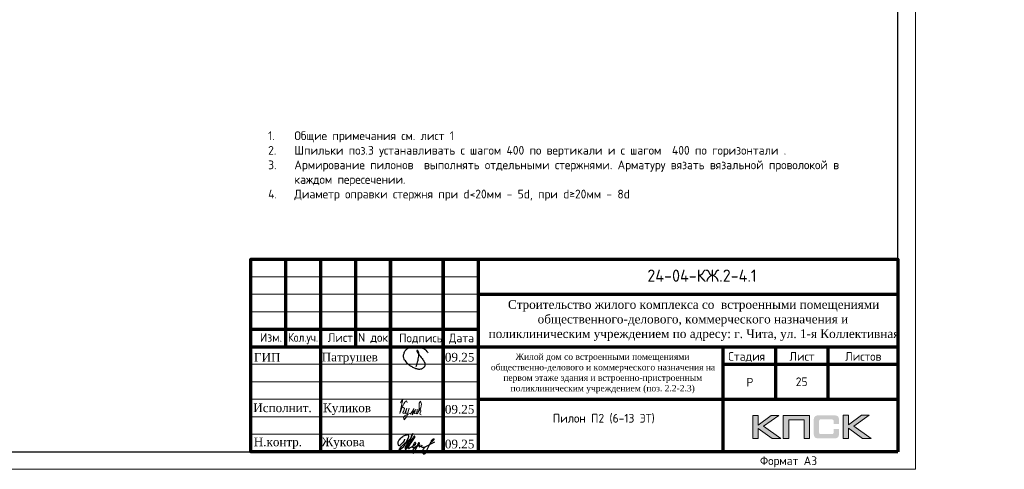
# Model space of a CAD drawing. Header units: millimetres. Extents: x 263826 to 1718326, y -423071 to 70137.
# Tile 125 of 256: x 559295 to 587443, y -265573 to -252729. Entities that reach past the tile are written whole.
import ezdxf
from ezdxf.enums import TextEntityAlignment as Align

# ---------------------------------------------------------------- set-up
doc = ezdxf.new("R2010")
doc.units = ezdxf.units.MM
for name, color, linetype in [('PDF7_Text', 7, 'Continuous'), ('PDF8_Text', 7, 'Continuous'), ('Рамка печать', 7, 'Continuous'), ('ТОЛСТЫЕ_ОСНОВНЫЕ', 6, 'Continuous')]:
    doc.layers.add(name, color=color, linetype=linetype)
for name, color, linetype, lineweight in [('Выноски', 20, 'Continuous', 20), ('Каркасы ригель', 3, 'Continuous', 0), ('размер', 1, 'Continuous', 25), ('Рамка', 7, 'Continuous', 70), ('Текст', 7, 'Continuous', 25), ('ТОНКИЕ', 7, 'Continuous', 9)]:
    doc.layers.add(name, color=color, linetype=linetype, lineweight=lineweight)
doc.styles.add('GOST-2.304_Type-B', font='GOST_Common.ttf')
doc.styles.add('PDF Times New Roman', font='times.ttf')
doc.styles.add('style1', font='GOST_Common.ttf', dxfattribs={"height": 500})
doc.styles.add('ГОСТ', font='GOST_Common.ttf')

# ---------------------------------------------------------------- blocks, each defined once
blk = doc.blocks.new('11')
at = {"layer": 'Выноски'}
for p, q in [((47944, 66700), (47962, 66737)), ((47962, 66737), (47989, 66781)), ((47989, 66781), (48016, 66806)), ((48016, 66806), (48038, 66823)), ((48038, 66823), (48060, 66786)), ((48060, 66786), (48058, 66769)), ((47885, 66608), (47944, 66700))]:
    blk.add_line(p, q, dxfattribs=at)
blk.add_lwpolyline([(47863, 66761), (47937, 66865), (47843, 66458), (47885, 66564), (47905, 66616), (47954, 66628), (47979, 66606), (47957, 66539), (47937, 66487), (47947, 66458), (47991, 66470), (48051, 66611), (48041, 66569), (48023, 66505), (48023, 66448), (48065, 66448), (48090, 66529), (48110, 66608), (48043, 66369), (47972, 66275), (47954, 66344), (47991, 66389), (48078, 66431), (48142, 66470), (48154, 66441), (48204, 66512), (48246, 66606), (48209, 66455), (48204, 66418), (48295, 66574), (48265, 66463), (48265, 66455), (48312, 66453), (48342, 66529), (48347, 66584), (48337, 66465), (48349, 66453), (48401, 66569), (48443, 66616), (48461, 66678), (48466, 66727), (48436, 66811), (48399, 66754), (48399, 66618), (48389, 66549), (48374, 66507), (48416, 66564), (48441, 66576), (48451, 66524), (48433, 66482), (48419, 66453), (48424, 66428), (48458, 66421)], dxfattribs=at)
blk = doc.blocks.new('яяя')
at = {"lineweight": 30}
for points in [[(345424, 110432), (345425, 110410), (345424, 110397), (345417, 110379), (345406, 110350), (345390, 110319), (345357, 110275), (345310, 110221), (345265, 110176), (345198, 110110), (345161, 110077), (345133, 110066), (345116, 110066), (345102, 110075), (345090, 110091), (345082, 110115), (345074, 110146), (345066, 110182), (345064, 110206), (345067, 110234), (345077, 110278), (345095, 110320), (345114, 110361), (345134, 110395), (345159, 110428), (345195, 110469), (345228, 110506), (345284, 110560), (345331, 110595), (345379, 110625), (345435, 110648), (345486, 110670), (345532, 110686), (345573, 110696), (345605, 110698), (345621, 110695), (345635, 110687), (345648, 110671), (345656, 110649), (345659, 110625), (345659, 110583), (345656, 110553), (345647, 110523), (345635, 110489), (345387, 110033), (345349, 109985), (345311, 109948), (345247, 109889), (345209, 109858), (345192, 109844), (345180, 109837), (345157, 109833), (345150, 109835), (345140, 109842), (345135, 109856), (345138, 109881), (345148, 109892), (345183, 109930), (345267, 110024), (345343, 110105), (345455, 110213), (345617, 110343), (345775, 110456), (345811, 110526), (345838, 110607), (345890, 110740), (345902, 110771), (345698, 110295), (345672, 110226), (345626, 110132), (345572, 110032), (345518, 109953), (345481, 109918), (345497, 110001), (345567, 110147), (345655, 110301), (345760, 110442)], [(345481, 109918), (345476, 109896), (345475, 109874), (345485, 109861), (345506, 109866), (345539, 109891), (345632, 109983), (345968, 110450), (346022, 110527), (346029, 110560), (346027, 110579), (346026, 110590), (346010, 110605), (345993, 110609), (345975, 110601), (345962, 110584), (345954, 110562), (345857, 110421), (345783, 110292), (345741, 110183), (345701, 110079), (345665, 109985), (345660, 109952), (345666, 109929), (345669, 109915), (345682, 109910), (345702, 109914), (345735, 109941), (345846, 110007), (346065, 110160), (346075, 110193), (346070, 110217), (346066, 110236), (346052, 110241), (346030, 110241), (346007, 110228), (345978, 110203), (345960, 110164), (345892, 110010), (345895, 109986), (345904, 109966), (345925, 109964), (345969, 109968), (346045, 110000), (346218, 110114), (346261, 110154), (346280, 110184), (346282, 110210), (346278, 110225), (346263, 110229), (346241, 110222), (346220, 110198), (346162, 110049), (345989, 109904), (345932, 109849), (345906, 109805), (345891, 109739), (345890, 109690), (345899, 109652), (345924, 109647), (345956, 109655), (345980, 109674), (346058, 109838), (346158, 110046), (346261, 110098), (346314, 110120), (346292, 110079), (346269, 110036), (346261, 110008), (346267, 109998), (346293, 109998), (346363, 110039), (346445, 110095), (346421, 110068), (346414, 110040), (346407, 110011), (346416, 109990), (346466, 109972), (346509, 109977), (346574, 109984), (347172, 110293)], [(346586, 109971), (346543, 109917), (346509, 109873), (346489, 109825), (346475, 109767), (346472, 109710), (346478, 109675), (346485, 109641), (346501, 109621), (346517, 109602), (346542, 109589), (346568, 109592), (346605, 109620), (346680, 109731), (346736, 109842), (346865, 110115), (346962, 110290), (346969, 110318), (346979, 110360), (347013, 110403), (347056, 110434), (347091, 110450), (347109, 110450), (347121, 110434), (347115, 110405), (347072, 110355), (347012, 110307), (346924, 110222)]]:
    blk.add_lwpolyline(points, dxfattribs=at)
blk = doc.blocks.new('Патрушев')
at = {"color": 5, "lineweight": 25}
blk.add_lwpolyline([(58.5, -35.1), (59.7, -32), (60.2, -29.8), (60.5, -28.8), (60.8, -27.6), (61.1, -26.3), (61.4, -24.7), (61.6, -23), (61.8, -21.6), (61.8, -20.5), (61.7, -19.5), (61.5, -18.6), (61.3, -17.9), (61, -17.3), (60.6, -16.9), (60.5, -16.7), (60.4, -16.6), (60.3, -16.5), (60, -16.4), (59.7, -16.4), (59.6, -16.4), (59.4, -16.5), (59.3, -16.7), (59.3, -17), (59.4, -17.1), (61.8, -21), (63.1, -22.9), (63.7, -23.6), (64.5, -24.6), (65.5, -25.9), (66.4, -27.1), (66.9, -27.7), (67.4, -28.4), (67.7, -28.9), (68, -29.5), (68.4, -30.4), (68.7, -31), (68.8, -31.7), (68.9, -32.2), (68.9, -32.7), (68.9, -33.3), (68.8, -33.8), (68.6, -34.6), (68.3, -35.2), (67.9, -35.7), (67.6, -36.2), (66.9, -36.8), (66.4, -37.1), (65.9, -37.5), (65.3, -37.9), (64.8, -38.1), (64.1, -38.3), (63.6, -38.4), (62.5, -38.5), (61.6, -38.5), (60.9, -38.4), (60.1, -38.3), (59.3, -38), (58.4, -37.7), (57.7, -37.5), (56.6, -37.3), (55.9, -36.9), (54.9, -36.3), (53.8, -35.7), (53.1, -35.2), (52.2, -34.7), (51.3, -34.1), (50.1, -33.3), (49.1, -32.3), (48, -31.1), (47.1, -29.9), (46.1, -28.7), (45.2, -27.6), (44.7, -26.5), (44.3, -25.1), (44, -24.3), (44, -23.3), (43.9, -22.5), (44, -21.5), (44.2, -20.6), (44.5, -20), (44.7, -19.1), (45, -18.2), (45.5, -17.4), (45.8, -16.9), (46.4, -16.1), (47, -15.5), (47.8, -14.8), (48.6, -14.3), (49.4, -13.8), (50.5, -13.3), (51.6, -12.9), (52.7, -12.5), (54.2, -12.1), (55.4, -11.9), (56.9, -11.8), (58.3, -11.8), (59.6, -11.9), (61, -12.1), (62.7, -12.4), (64.5, -12.9), (66.2, -13.6), (67.6, -14.3), (68.9, -15.1), (70, -16.3), (71.1, -17.5), (71.7, -18.3), (72.3, -19.3)], dxfattribs=at)
blk = doc.blocks.new('штамп кж1.1')
at = {"layer": 'Рамка печать', "lineweight": 20}
h = blk.add_hatch(color=0, dxfattribs=at)
h.paths.add_polyline_path([(419458, -85094), (419234, -85094), (418867, -85370), (418867, -85094), (418712, -85094), (418712, -85757), (418867, -85757), (418867, -85466), (419264, -85757), (419512, -85757), (419019, -85406)])
h.paths.add_polyline_path([(419737, -85219), (420175, -85219), (420175, -85757), (420329, -85757), (420329, -85094), (420165, -85094), (419583, -85094), (419583, -85251), (419583, -85757), (419737, -85757)])
h.paths.add_polyline_path([(421451, -85091), (421295, -85091), (421295, -85754), (421451, -85754), (421451, -85462), (421847, -85754), (422095, -85754), (421602, -85403), (422041, -85091), (421818, -85091), (421451, -85367)])
blk.add_hatch(color=204, dxfattribs=at).paths.add_polyline_path([(421166, -85165), (421164, -85157), (421161, -85151), (421158, -85145), (421154, -85139), (421151, -85134), (421147, -85129), (421143, -85124), (421139, -85120), (421133, -85117), (421128, -85113), (421122, -85109), (421115, -85107), (421108, -85104), (421100, -85101), (421093, -85099), (421075, -85096), (421056, -85093), (421035, -85092), (421012, -85091), (420617, -85091), (420594, -85092), (420573, -85093), (420553, -85096), (420536, -85099), (420528, -85102), (420521, -85104), (420514, -85107), (420508, -85110), (420502, -85113), (420496, -85117), (420491, -85120), (420486, -85124), (420482, -85129), (420478, -85134), (420474, -85139), (420471, -85145), (420468, -85151), (420466, -85158), (420463, -85165), (420461, -85172), (420457, -85188), (420455, -85206), (420453, -85226), (420453, -85248), (420453, -85596), (420453, -85618), (420455, -85638), (420457, -85656), (420461, -85673), (420463, -85680), (420466, -85687), (420468, -85694), (420471, -85700), (420474, -85705), (420478, -85711), (420482, -85716), (420486, -85720), (420491, -85725), (420496, -85728), (420502, -85731), (420508, -85735), (420514, -85738), (420521, -85740), (420528, -85743), (420536, -85745), (420553, -85749), (420573, -85751), (420594, -85753), (420617, -85754), (421012, -85754), (421035, -85753), (421056, -85752), (421075, -85749), (421092, -85746), (421100, -85743), (421108, -85741), (421115, -85738), (421122, -85735), (421128, -85732), (421133, -85728), (421139, -85725), (421143, -85720), (421147, -85716), (421151, -85711), (421154, -85706), (421158, -85700), (421161, -85694), (421164, -85688), (421166, -85680), (421169, -85673), (421172, -85656), (421175, -85639), (421176, -85618), (421177, -85596), (421177, -85487), (421022, -85487), (421022, -85576), (421022, -85582), (421021, -85588), (421020, -85594), (421019, -85599), (421017, -85604), (421015, -85608), (421012, -85612), (421008, -85616), (421005, -85619), (421001, -85622), (420996, -85624), (420991, -85626), (420987, -85627), (420981, -85628), (420974, -85628), (420968, -85629), (420649, -85629), (420644, -85628), (420639, -85628), (420635, -85626), (420631, -85624), (420627, -85621), (420624, -85618), (420620, -85615), (420617, -85611), (420615, -85607), (420613, -85603), (420611, -85598), (420609, -85593), (420607, -85584), (420607, -85574), (420607, -85256), (420607, -85250), (420607, -85245), (420609, -85240), (420610, -85235), (420611, -85231), (420613, -85228), (420616, -85225), (420619, -85221), (420622, -85218), (420626, -85216), (420630, -85214), (420634, -85212), (420639, -85211), (420643, -85210), (420649, -85210), (420654, -85210), (420968, -85210), (420974, -85210), (420981, -85210), (420986, -85212), (420991, -85213), (420996, -85215), (421000, -85217), (421004, -85220), (421008, -85223), (421011, -85227), (421014, -85231), (421017, -85235), (421019, -85240), (421020, -85245), (421021, -85250), (421022, -85257), (421022, -85263), (421022, -85336), (421177, -85336), (421177, -85248), (421176, -85226), (421175, -85206), (421172, -85188), (421168, -85172)])
at = {"layer": 'Рамка', "color": 7}
for p, q in [((405358, -83134), (405358, -80634)), ((407358, -83134), (407358, -80634)), ((410858, -81634), (422858, -81634)), ((404358, -82634), (410858, -82634)), ((404358, -83134), (422858, -83134)), ((419358, -83134), (419358, -84634)), ((420858, -83134), (420858, -84634)), ((417858, -83634), (422858, -83634)), ((417858, -83634), (422858, -83634)), ((410858, -84634), (422858, -84634))]:
    blk.add_line(p, q, dxfattribs=at)
at = {"layer": 'Рамка'}
for p, q in [((406358, -86134), (406358, -80634)), ((408358, -86134), (408358, -80634)), ((408358, -80634), (408358, -86134)), ((409858, -80634), (409858, -86134)), ((409858, -86134), (409858, -80634)), ((410858, -80634), (410858, -86134)), ((417858, -83134), (417858, -86134))]:
    blk.add_line(p, q, dxfattribs=at)
at = {"layer": 'Рамка', "color": 7, "lineweight": 15}
for p, q in [((404358, -81134), (410858, -81134)), ((404358, -81634), (410858, -81634)), ((404358, -82134), (410858, -82134)), ((404358, -83634), (410858, -83634)), ((404358, -84134), (410858, -84134)), ((404358, -84634), (410858, -84634)), ((404358, -85134), (410858, -85134)), ((404358, -85634), (410858, -85634))]:
    blk.add_line(p, q, dxfattribs=at)
at = {"layer": 'Рамка'}
blk.add_lwpolyline([(422858, -86134), (404358, -86134), (404358, -80634), (422858, -80634)], close=True, dxfattribs=at)
at = {"layer": 'Рамка печать', "color": 0, "lineweight": 20}
for points in [[(418712, -85757), (418712, -85094), (418867, -85094), (418867, -85370), (419234, -85094), (419458, -85094), (419019, -85406), (419512, -85757), (419264, -85757), (418867, -85466), (418867, -85757), (418712, -85757)], [(419737, -85757), (419737, -85219), (420175, -85219), (420175, -85757), (420329, -85757), (420329, -85094), (420165, -85094), (419583, -85094), (419583, -85251), (419583, -85757), (419737, -85757)], [(421295, -85754), (421295, -85091), (421451, -85091), (421451, -85367), (421818, -85091), (422041, -85091), (421602, -85403), (422095, -85754), (421847, -85754), (421451, -85462), (421451, -85754), (421295, -85754)]]:
    blk.add_lwpolyline(points, close=True, dxfattribs=at)
at = {"color": 5, "xscale": 24.5, "yscale": 24.5, "zscale": 24.5}
blk.add_blockref('Патрушев', (407651, -82836), dxfattribs=at)
at = {"color": 2, "lineweight": 60, "xscale": 0.5, "yscale": 0.5, "zscale": 0.5}
blk.add_blockref('яяя', (236038, -140993), dxfattribs=at)
at = {"layer": 'Выноски', "color": 0}
blk.add_blockref('11', (360773, -151499), dxfattribs=at)
at = {"layer": 'PDF7_Text', "insert": (410912, -84467), "char_height": 180, "width": 6881.02, "attachment_point": 7, "style": 'PDF Times New Roman'}
blk.add_mtext('\\pi1015.18152;Жилой дом со встроенными помещениями \\P\\pi311.27381;общественно-делового и коммерческого назначения на \\P\\pi667.38051;первом этаже здания и встроенно-пристроенным \\P\\pi874.76335;поликлиническим учреждением (поз. 2.2-2.3)', dxfattribs=at)
at = {"layer": 'PDF7_Text', "char_height": 248, "attachment_point": 7, "style": 'PDF Times New Roman'}
for s, insert in [('Патрушев', (406387, -83634)), ('09.25', (409908, -83561)), ('09.25', (409908, -85050)), ('Жукова', (406381, -86056)), ('09.25', (409908, -86042))]:
    blk.add_mtext(s, dxfattribs=dict(at, insert=insert))
at = {"layer": 'PDF7_Text', "insert": (406426, -85084), "char_height": 247.95, "attachment_point": 7, "style": 'PDF Times New Roman'}
blk.add_mtext_dynamic_manual_height_columns('{\\C256;Куликов}', width=2000, gutter_width=1250, heights=[0], dxfattribs=at)
at = {"layer": 'PDF8_Text', "char_height": 248, "attachment_point": 7, "style": 'PDF Times New Roman'}
for s, insert in [('ГИП', (404451, -83561)), ('Исполнит.', (404432, -85007)), ('Н.контр.', (404445, -86056))]:
    blk.add_mtext(s, dxfattribs=dict(at, insert=insert))
at = {"layer": 'Текст', "color": 7, "style": 'ГОСТ'}
blk.add_text('24-04-КЖ.2-4.1', height=350, dxfattribs=at).set_placement((417259, -81103), align=Align.MIDDLE_CENTER)
for s, p in [('Изм.', (404622, -82993)), ('Лист', (406561, -82996)), ('N док.', (407423, -82993)), ('Подпись', (408601, -83008)), ('Дата', (410023, -83008)), ('Стадия', (418009, -83534)), ('Лист', (419758, -83534)), ('Листов', (421350, -83534)), ('Р', (418530, -84272))]:
    blk.add_text(s, height=250, dxfattribs=at).set_placement(p)
at = {"layer": 'Текст', "color": 7, "style": 'ГОСТ', "width": 0.9}
blk.add_text('Кол.уч.', height=250, dxfattribs=at).set_placement((405423, -82992))
at = {"layer": 'Текст', "color": 7, "insert": (411117, -81801), "char_height": 250, "attachment_point": 1, "style": 'ГОСТ'}
blk.add_mtext_dynamic_manual_height_columns('\\pi594.35517;{\\fTimes New Roman|b0|i0|c204|p18;\\C256;Строительство жилого комплекса со  встроенными помещениями \\P\\pi1441.86779;общественного-делового, коммерческого назначения и \\P\\pi41.3631;поликлиническим учреждением по адресу: г. Чита, ул. 1-я Коллективная}', width=11543.07, gutter_width=12.5, heights=[0], dxfattribs=at)
blk = doc.blocks.new('*U46')
at = {"layer": 'ТОЛСТЫЕ_ОСНОВНЫЕ', "color": 6}
blk.add_lwpolyline([(20, 5), (415, 5), (415, 292), (20, 292)], close=True, dxfattribs=at)
at = {"layer": 'ТОНКИЕ'}
blk.add_lwpolyline([(0, 0), (420, 0), (420, 297), (0, 297)], close=True, dxfattribs=at)
at = {"layer": 'Текст', "style": 'style1'}
blk.add_text('Формат А3', height=2.5, dxfattribs=at).set_placement((375.57, 1.2))
blk = doc.blocks.new('*T761')
at = {"layer": 'Каркасы ригель', "color": 0, "linetype": 'ByBlock', "lineweight": -2, "transparency": 16777216}
for p, q in [((0, 0), (1500, 0)), ((0, -1000), (1500, -1000))]:
    blk.add_line(p, q, dxfattribs=at)
at = {"layer": 'Каркасы ригель', "color": 0, "linetype": 'ByBlock', "lineweight": 50, "transparency": 16777216}
for p, q in [((0, 0), (0, -1000)), ((1500, 0), (1500, -1000))]:
    blk.add_line(p, q, dxfattribs=at)
at = {"layer": 'Каркасы ригель', "color": 0, "linetype": 'Continuous', "lineweight": 0, "transparency": 16777216, "insert": (750, -500), "char_height": 250, "width": 1000, "attachment_point": 5, "style": 'ГОСТ'}
blk.add_mtext('25', dxfattribs=at)

msp = doc.modelspace()

# ---------------------------------------------------------------- block references
at = {"xscale": 100, "yscale": 100, "zscale": 100}
msp.add_blockref('*U46', (542900.38655, -265573.15111, 3100), dxfattribs=at)
msp.add_blockref('*T761', (580900.38655, -262573.15111, 3100))
at = {"layer": 'размер'}
for p in [(72562.48214, -178938.92976, 3100), (116435.21723, -178938.92976, 3100), (161542.0621, -178938.92976, 3100)]:
    msp.add_blockref('штамп кж1.1', p, dxfattribs=at)

# ---------------------------------------------------------------- texts
at = {"ltscale": 100, "char_height": 250, "width": 17398.1240905, "attachment_point": 1, "style": 'GOST-2.304_Type-B'}
for insert in [(521291.13242, -255917.83127, 3100), (566397.97729, -255917.83127, 3100)]:
    msp.add_mtext('\\pi-750,l750,t750,5000;1.^IОбщие примечания см. лист 1\\P2.^IШпильки поз.3 устанавливать с шагом 400 по вертикали и с шагом  400 по горизонтали .\\P3.^IАрмирование пилонов  выполнять отдельными стержнями. Арматуру вязать вязальной проволокой в каждом пересечении.\\P{\\C7;4.^IДиаметр оправки стержня при d<20мм - 5d, при d≥20мм - 8d}', dxfattribs=dict(at, insert=insert))
at = {"layer": 'Текст', "color": 7, "char_height": 250, "attachment_point": 1, "style": 'ГОСТ'}
for s, insert in [('\\pi3500;{\\C0;\\P\\pi1309.09091;План пилонов} 6-13-го этажа{\\H1.83333x; }', (483420.8066, -263573.15111, 3100)), ('\\pi3500;{\\C256;\\P\\pi2159.09091;Пилон П1 (6-13 ЭТ)}', (527293.54168, -263573.15111, 3100)), ('\\pi3500;{\\C256;\\P\\pi2134.09091;Пилон П2 (6-13 ЭТ)}', (572400.38655, -263573.15111, 3100))]:
    msp.add_mtext_dynamic_manual_height_columns(s, width=7000, gutter_width=12.5, heights=[1500], dxfattribs=dict(at, insert=insert))

doc.saveas('drawing.dxf')
